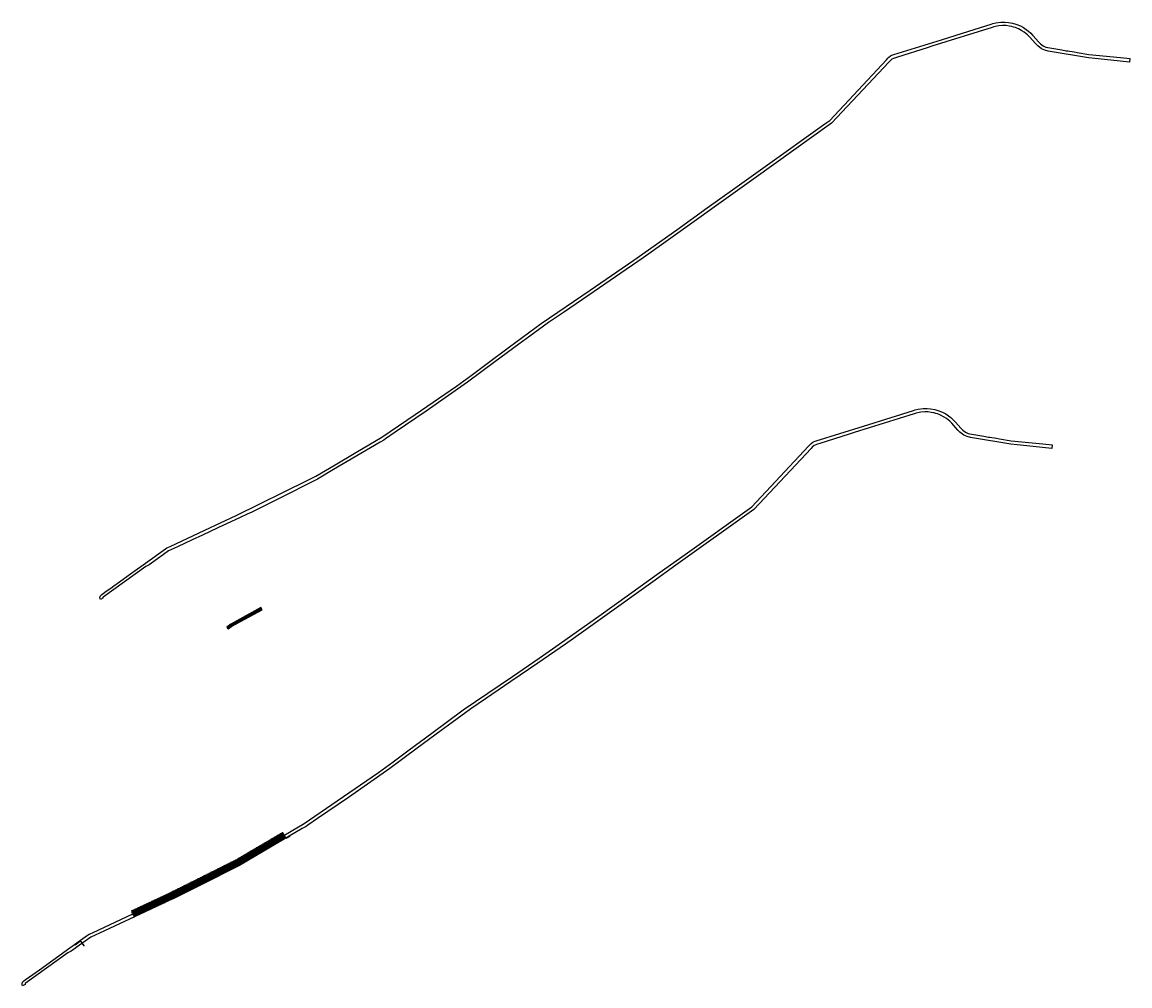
# Model space of a CAD drawing. Header units: feet. Extents: x 1471679 to 1499196, y 655740 to 664853.
# Tile 2 of 2: x 1493376 to 1499196, y 655740 to 660801. Entities that reach past the tile are written whole.
import ezdxf

# ---------------------------------------------------------------- set-up
doc = ezdxf.new("R2010")
doc.units = ezdxf.units.FT
doc.header["$MEASUREMENT"] = 0
doc.layers.add('DR_P_Drainage_Area', color=50, linetype='Continuous')
doc.layers.add('SC_Scratch1', color=1, linetype='Continuous')
doc.styles.get("Standard").update_dxf_attribs({"font": 'font31.shx'})
doc.dimstyles.new('COEC', dxfattribs={"dimscale": 13.9, "dimtxt": 0.18, "dimasz": 0.18, "dimexe": 0.18, "dimexo": 0.0625, "dimgap": 0.09, "dimtad": 1, "dimzin": 0, "dimdsep": 46, "dimtxsty": 'Standard', "dimcen": 0.09, "dimclrd": 256, "dimclre": 256, "dimclrt": 256, "dimaunit": 1, "dimadec": 4, "dimazin": 0, "dimtfac": 1, "dimtofl": 0, "dimtmove": 0, "dimatfit": 3, "dimfxl": 1, "dimtolj": 1, "dimtzin": 0, "dimlwd": -1, "dimlwe": -1, "dimarcsym": 0})

# ---------------------------------------------------------------- blocks, each defined once
blk = doc.blocks.new('*D1067')
at = {"layer": 'Defpoints', "color": 0, "transparency": 16777216}
for p in [(1493653.4, 655955.5), (1493661.5, 655944.2), (1493690.4, 655964.8)]:
    blk.add_point(p, dxfattribs=at)
at = {"layer": 'SC_Scratch1', "transparency": 16777216}
for p, q in [((1493654.4, 655956.3), (1493685.2, 655978.3)), ((1493684.4, 655973.3), (1493688.3, 655967.8)), ((1493662.5, 655944.9), (1493693.4, 655966.9)), ((1493690.4, 655964.8), (1493702.4, 655948))]:
    blk.add_line(p, q, dxfattribs=at)
for points in [[(1493684.9, 655973.6), (1493683.9, 655972.9), (1493682.3, 655976.2)], [(1493688.8, 655968.1), (1493687.9, 655967.4), (1493690.4, 655964.8)]]:
    blk.add_solid(points, dxfattribs=at)
at = {"layer": 'SC_Scratch1', "transparency": 16777216, "insert": (1493700.4, 655957.1), "char_height": 3.6, "attachment_point": 5, "rotation": 305.55969}
blk.add_mtext('\\A1;14.00', dxfattribs=at)

msp = doc.modelspace()

# ---------------------------------------------------------------- hatches: boundary and pattern name
at = {"layer": 'DR_P_Drainage_Area', "transparency": 33554610}
h = msp.add_hatch(dxfattribs=at)
h.set_pattern_fill('ANSI31', color=1, scale=45, angle=99.1017871)
h.set_pattern_definition([(144.10178706, (1278400.667, -688861.385), (-3.298202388, -4.5565871), [])])
h.paths.add_polyline_path([(1494472.237, 657638.797), (1494451.251, 657624.22), (1494458.096, 657614.364), (1494478.585, 657628.595), (1494636.384, 657715.475), (1494629.709, 657726.711)])
at = {"layer": 'DR_P_Drainage_Area'}
h = msp.add_hatch(dxfattribs=at)
h.set_pattern_fill('ANSI31', color=6, scale=40, angle=45, style=0)
h.paths.add_polyline_path([(1494755.639, 656530.388), (1494745.498, 656547.626), (1494604.663, 656464.779), (1494501.13, 656403.875), (1494437.055, 656371.795), (1494366.015, 656336.228), (1494252.391, 656279.34), (1494137.731, 656222.341), (1494081.991, 656196.556), (1493949.45, 656134.601), (1493964.074, 656101.761), (1494028.365, 656131.798), (1494123.309, 656174.422), (1494220.85, 656223.288), (1494297.981, 656261.905), (1494467.524, 656346.79), (1494518.644, 656371.606), (1494656.195, 656453.326), (1494763.682, 656516.556)])

# ---------------------------------------------------------------- linework, layer by layer
at = {"layer": 'DR_P_Drainage_Area', "color": 6}
for p, q in [((1494763.682, 656516.556), (1494783.821, 656528.403)), ((1493964.074, 656101.761), (1493947.74, 656094.13)), ((1493964.074, 656101.761), (1493954.179, 656097.355))]:
    msp.add_line(p, q, dxfattribs=at)
at = {"layer": 'DR_P_Drainage_Area', "color": 2, "flags": 128}
for points in [[(1493787.287, 657769.165), (1493785.905, 657772.504), (1493785.392, 657774.51), (1493785.029, 657777.364), (1493785.077, 657780.223), (1493785.517, 657782.981), (1493785.941, 657784.525), (1493786.852, 657786.866), (1493788.099, 657789.154), (1493789.231, 657790.762), (1493790.935, 657792.679), (1493792.633, 657794.178), (1493794.065, 657795.227), (1493801.297, 657800.397), (1493817.699, 657812.122), (1493841.278, 657828.978), (1493857.88, 657840.846), (1493875.94, 657853.757), (1493907.77, 657876.511), (1493933.948, 657895.225), (1493958.106, 657912.495), (1494023.471, 657959.221), (1494129.082, 658034.719), (1494136.442, 658039.981), (1494153.851, 658048.175), (1494335.984, 658133.268), (1494501.151, 658210.433), (1494876.625, 658395.945), (1494919.367, 658417.42), (1495020.856, 658477.121), (1495129.19, 658540.85), (1495265.912, 658621.277), (1495440.163, 658740.51), (1495657.833, 658889.588), (1495734.848, 658946.196), (1495819.107, 659008.49), (1495936.786, 659095.494), (1496102.212, 659217.798), (1496360.804, 659394.213), (1496500.83, 659489.771), (1496589.625, 659550.483), (1496814.851, 659711.091), (1496975.29, 659825.744), (1497120.015, 659929.169), (1497280.038, 660043.525), (1497593.719, 660267.69), (1497618.692, 660285.351), (1497916.679, 660603.392), (1497924.426, 660611.654), (1497930.337, 660617.464), (1497938.802, 660623.534), (1497945.792, 660627.062), (1497956.624, 660630.75), (1498205.673, 660708.897), (1498350.559, 660754.359), (1498467.897, 660791.177), (1498476.464, 660793.737), (1498491.87, 660797.367), (1498518.225, 660800.784), (1498538.94, 660801.088), (1498557.843, 660799.548), (1498579.635, 660795.569), (1498595.875, 660790.989), (1498620.669, 660781.079), (1498636.906, 660772.436), (1498651.856, 660762.71), (1498663.464, 660753.79), (1498674.73, 660743.768), (1498684.646, 660733.605), (1498688.077, 660729.915), (1498715.872, 660697.552), (1498727.138, 660686.654), (1498733.831, 660681.573), (1498740.669, 660677.255), (1498747.452, 660673.712), (1498755.037, 660670.519), (1498764.11, 660667.651), (1498775.052, 660665.43), (1498817.04, 660658.588), (1498837.968, 660655.178), (1498861.181, 660651.396), (1498869.48, 660650.044), (1498879.096, 660648.477), (1498892.682, 660646.263), (1498903.897, 660644.436), (1498919.393, 660641.911), (1498980.279, 660631.99), (1499146.736, 660614.797), (1499195.701, 660609.748), (1499194.249, 660591.802), (1499096.428, 660601.889), (1499012.306, 660610.563), (1498978.66, 660614.032), (1498777.943, 660646.722), (1498766.598, 660648.627), (1498749.142, 660653.507), (1498731.473, 660661.779), (1498711.494, 660676.42), (1498701.643, 660686.627), (1498668.545, 660724.483), (1498658.701, 660734.101), (1498650.096, 660741.459), (1498640.953, 660748.369), (1498628.63, 660756.408), (1498610.507, 660765.957), (1498602.506, 660769.412), (1498594.452, 660772.462), (1498585.311, 660775.427), (1498575.281, 660778.105), (1498561.163, 660780.899), (1498545.282, 660782.734), (1498527.055, 660783.181), (1498506.788, 660781.609), (1498497.03, 660780.061), (1498482.005, 660776.635), (1498472.036, 660773.611), (1498155.722, 660674.358), (1498130.091, 660666.315), (1497975.03, 660617.661), (1497964.053, 660614.216), (1497954.222, 660611.054), (1497945.187, 660606.245), (1497936.331, 660598.034), (1497929.654, 660590.914), (1497821.098, 660475.152), (1497628.918, 660270.629), (1497220.043, 659978.528), (1497097.828, 659891.19), (1497000.122, 659821.366), (1496919.618, 659763.836), (1496735.416, 659632.201), (1496638.966, 659563.275), (1496493.815, 659463.108), (1496353.025, 659367.125), (1496219.648, 659276.195), (1496142.18, 659223.382), (1496043.605, 659152.083), (1495986.086, 659109.557), (1495860.42, 659016.649), (1495716.359, 658910.141), (1495499.038, 658759.016), (1495335.823, 658647.233), (1495285.871, 658613.022), (1495276.303, 658606.507), (1495256.273, 658594.724), (1495012.371, 658451.247), (1494927.559, 658400.537), (1494718.637, 658296.716), (1494582.606, 658228.622), (1494558.096, 658217.171), (1494521.398, 658200.026), (1494405.065, 658145.675), (1494323.116, 658107.388), (1494269.598, 658082.385), (1494192.189, 658046.219), (1494145.809, 658024.551), (1494099.199, 657991.231), (1494042.814, 657950.923), (1494025.273, 657941.974), (1493801.398, 657781.926), (1493800.484, 657780.607), (1493800.01, 657778.869), (1493800.086, 657777.466), (1493800.719, 657775.787)], [(1493378.511, 655740.302), (1493377.129, 655743.642), (1493376.616, 655745.648), (1493376.252, 655748.501), (1493376.3, 655751.36), (1493376.74, 655754.118), (1493377.164, 655755.662), (1493378.075, 655758.003), (1493379.322, 655760.291), (1493380.454, 655761.899), (1493382.159, 655763.816), (1493383.857, 655765.315), (1493385.289, 655766.364), (1493392.52, 655771.534), (1493408.922, 655783.259), (1493432.502, 655800.115), (1493449.104, 655811.984), (1493467.163, 655824.894), (1493498.993, 655847.648), (1493525.172, 655866.362), (1493549.33, 655883.632), (1493614.694, 655930.359), (1493720.306, 656005.857), (1493727.666, 656011.118), (1493745.075, 656019.313), (1493927.208, 656104.405), (1494092.374, 656181.571), (1494467.849, 656367.082), (1494510.591, 656388.557), (1494612.079, 656448.258), (1494720.414, 656511.987), (1494857.135, 656592.414), (1495031.386, 656711.647), (1495249.057, 656860.725), (1495326.072, 656917.333), (1495410.33, 656979.628), (1495528.01, 657066.631), (1495693.436, 657188.935), (1495952.028, 657365.35), (1496092.054, 657460.908), (1496180.849, 657521.62), (1496406.074, 657682.228), (1496566.513, 657796.882), (1496711.239, 657900.306), (1496871.261, 658014.662), (1497184.943, 658238.827), (1497209.916, 658256.489), (1497507.903, 658574.53), (1497515.65, 658582.791), (1497521.561, 658588.601), (1497530.026, 658594.672), (1497537.016, 658598.199), (1497547.847, 658601.888), (1497796.897, 658680.034), (1497941.783, 658725.496), (1498059.12, 658762.314), (1498067.688, 658764.874), (1498083.093, 658768.504), (1498109.449, 658771.922), (1498130.164, 658772.225), (1498149.067, 658770.686), (1498170.859, 658766.707), (1498187.099, 658762.126), (1498211.893, 658752.217), (1498228.129, 658743.573), (1498243.079, 658733.848), (1498254.688, 658724.927), (1498265.954, 658714.905), (1498275.87, 658704.742), (1498279.301, 658701.052), (1498307.096, 658668.69), (1498318.361, 658657.791), (1498325.055, 658652.711), (1498331.893, 658648.392), (1498338.676, 658644.85), (1498346.261, 658641.656), (1498355.334, 658638.788), (1498366.276, 658636.567), (1498408.264, 658629.726), (1498429.192, 658626.316), (1498452.404, 658622.533), (1498460.703, 658621.181), (1498470.319, 658619.614), (1498483.906, 658617.4), (1498495.121, 658615.573), (1498510.616, 658613.048), (1498571.503, 658603.127), (1498737.96, 658585.934), (1498786.924, 658580.885), (1498785.472, 658562.939), (1498687.652, 658573.026), (1498603.529, 658581.7), (1498569.883, 658585.17), (1498369.166, 658617.859), (1498357.822, 658619.765), (1498340.366, 658624.645), (1498322.697, 658632.917), (1498302.718, 658647.557), (1498292.866, 658657.764), (1498259.768, 658695.62), (1498249.925, 658705.238), (1498241.32, 658712.596), (1498232.177, 658719.507), (1498219.854, 658727.545), (1498201.73, 658737.094), (1498193.73, 658740.55), (1498185.676, 658743.599), (1498176.535, 658746.565), (1498166.505, 658749.242), (1498152.387, 658752.036), (1498136.505, 658753.871), (1498118.279, 658754.318), (1498098.012, 658752.746), (1498088.254, 658751.198), (1498073.229, 658747.772), (1498063.26, 658744.748), (1497746.946, 658645.495), (1497721.315, 658637.453), (1497566.253, 658588.798), (1497555.276, 658585.353), (1497545.445, 658582.191), (1497536.411, 658577.382), (1497527.554, 658569.172), (1497520.877, 658562.051), (1497412.321, 658446.289), (1497220.142, 658241.766), (1496811.267, 657949.665), (1496689.052, 657862.327), (1496591.346, 657792.504), (1496510.842, 657734.973), (1496326.64, 657603.338), (1496230.19, 657534.412), (1496085.039, 657434.245), (1495944.249, 657338.262), (1495810.872, 657247.333), (1495733.404, 657194.519), (1495634.829, 657123.22), (1495577.309, 657080.695), (1495451.644, 656987.787), (1495307.583, 656881.278), (1495090.262, 656730.153), (1494927.047, 656618.371), (1494877.094, 656584.159), (1494867.527, 656577.644), (1494847.497, 656565.861), (1494603.595, 656422.384), (1494518.783, 656371.674), (1494309.861, 656267.853), (1494173.829, 656199.759), (1494149.319, 656188.308), (1494112.622, 656171.163), (1493996.289, 656116.812), (1493914.34, 656078.526), (1493860.822, 656053.522), (1493783.412, 656017.356), (1493737.033, 655995.688), (1493690.423, 655962.368), (1493634.037, 655922.06), (1493616.497, 655913.112), (1493392.622, 655753.064), (1493391.708, 655751.744), (1493391.234, 655750.006), (1493391.31, 655748.603), (1493391.942, 655746.925)]]:
    msp.add_lwpolyline(points, close=True, dxfattribs=at)
at = {"layer": 'DR_P_Drainage_Area', "flags": 128}
msp.add_lwpolyline([(1494451.251, 657624.22), (1494458.096, 657614.364), (1494478.585, 657628.595), (1494636.384, 657715.475), (1494629.709, 657726.711), (1494472.237, 657638.797)], close=True, dxfattribs=at)
at = {"layer": 'DR_P_Drainage_Area', "color": 6, "const_width": 2, "flags": 128}
msp.add_lwpolyline([(1494755.639, 656530.388), (1494745.498, 656547.626), (1494604.663, 656464.779), (1494501.13, 656403.875), (1494437.055, 656371.795), (1494366.015, 656336.228), (1494252.391, 656279.34), (1494137.731, 656222.341), (1494081.991, 656196.556), (1493949.45, 656134.601), (1493964.074, 656101.761), (1494028.365, 656131.798), (1494123.309, 656174.422), (1494220.85, 656223.288), (1494297.981, 656261.905), (1494467.524, 656346.79), (1494518.644, 656371.606), (1494656.195, 656453.326), (1494763.682, 656516.556), (1494755.639, 656530.388)], close=True, dxfattribs=at)
at = {"layer": 'DR_P_Drainage_Area', "color": 6, "flags": 128}
msp.add_lwpolyline([(1493952.666, 656127.337), (1494078.694, 656186.217), (1494155.432, 656221.715), (1494168.764, 656228.524), (1494296.026, 656292.24), (1494439.731, 656364.188), (1494504.953, 656396.842), (1494749.554, 656540.731)], dxfattribs=at)

# ---------------------------------------------------------------- dimensions: what is measured, and where the dimension line sits
at = {"layer": 'SC_Scratch1'}
dim = msp.add_aligned_dim(p1=(1493653.359, 655955.54), p2=(1493661.501, 655944.151), distance=35.567, dimstyle='COEC', override={"dimscale": 20}, dxfattribs=at)
dim.commit()
dim.dimension.update_dxf_attribs({"geometry": '*D1067', "text_midpoint": (1493700.417, 655957.062)})

doc.saveas('drawing.dxf')
